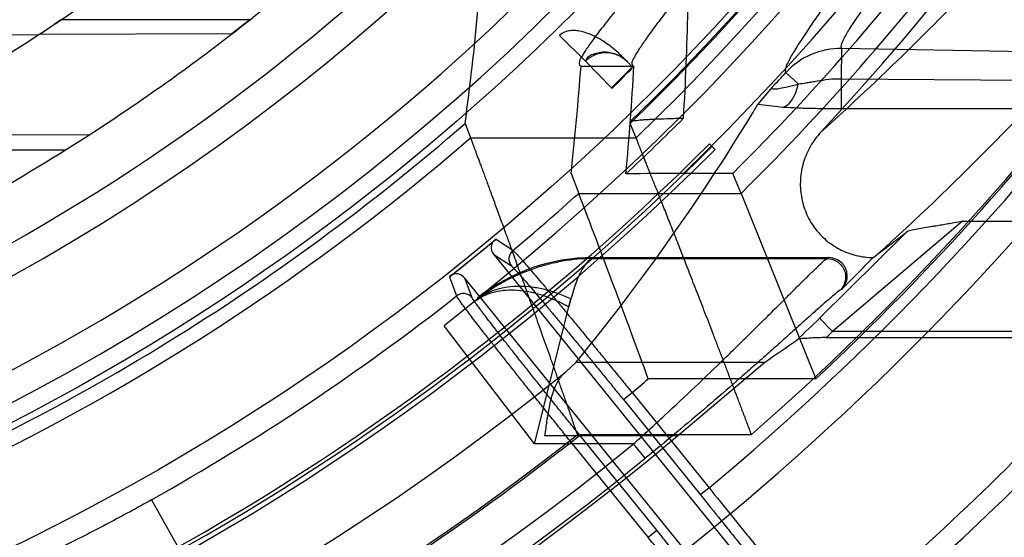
# Model space of a CAD drawing. Header units: millimetres. Extents: x 0 to 297, y 0 to 210.
# Tile 33 of 256: x 143.301 to 143.513, y 90.519 to 90.631. Entities that reach past the tile are written whole.
import ezdxf

# ---------------------------------------------------------------- set-up
doc = ezdxf.new("R2010")
doc.units = ezdxf.units.MM
doc.header["$LTSCALE"] = 16.335
doc.layers.get('0').update_dxf_attribs({"linetype": 'CONTINUOUS'})
for name, color, linetype in [('01_GLOBAL', 7, 'CONTINUOUS'), ('INTFCLR_1', 7, 'CONTINUOUS'), ('INTFCLR_144815', 7, 'CONTINUOUS')]:
    doc.layers.add(name, color=color, linetype=linetype)

msp = doc.modelspace()

# ---------------------------------------------------------------- linework, layer by layer
at = {"color": 7, "linetype": 'Continuous'}
msp.add_circle((144.2368034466, 92.193132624), 3.04, dxfattribs=at)
at = {"color": 9, "linetype": 'Continuous'}
msp.add_arc((144.2368034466, 92.193132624), 3.001038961, 182.9674534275, 267.0325465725, dxfattribs=at)
at = {"layer": '01_GLOBAL', "color": 7, "linetype": 'Continuous'}
msp.add_circle((144.2368034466, 92.193132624), 3.08, dxfattribs=at)
at = {"layer": 'INTFCLR_1', "color": 7, "linetype": 'Continuous'}
for p, q in [((143.3097633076, 90.6309089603), (143.3082850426, 90.62991727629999)), ((143.3491597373, 90.6299301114), (143.3464923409, 90.6278511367)), ((143.3504011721, 90.6309089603), (143.3491597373, 90.6299301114))]:
    msp.add_line(p, q, dxfattribs=at)
at = {"layer": 'INTFCLR_1', "color": 9, "linetype": 'Continuous'}
for p, q in [((143.3504011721, 90.6309089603), (143.3097633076, 90.6309089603)), ((143.3464923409, 90.6278511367), (143.3049389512, 90.6277060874)), ((143.3156943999, 90.60607428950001), (143.2207233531, 90.60640580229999)), ((143.2013173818, 90.60290896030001), (143.3107125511, 90.60290896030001))]:
    msp.add_line(p, q, dxfattribs=at)
at = {"layer": 'INTFCLR_1', "color": 6, "linetype": 'Continuous'}
msp.add_line((143.2879357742, 90.6276467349), (143.3049389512, 90.6277060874), dxfattribs=at)
for radius, start, end in [(0.4827613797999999, 270, 90.00000002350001), (0.4587930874, 270, 90.00000002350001), (0.417241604, 303.9776385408, 307.5299422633), (0.441241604, 308.3577852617, 311.3924968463), (0.441241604, 298.9781910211, 302.8139688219)]:
    msp.add_arc((143.076579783, 90.97690896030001), radius, start, end, dxfattribs=at)
at = {"layer": 'INTFCLR_1', "color": 7, "linetype": 'Continuous'}
for centre, radius, start, end in [((143.076579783, 90.97690896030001), 0.417241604, 303.1824438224, 303.9776385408), ((143.0769698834, 90.9763186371), 0.416534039, 303.181976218, 303.7336642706), ((143.076579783, 90.97690896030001), 0.441241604, 307.7133577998, 308.3577852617), ((143.0768262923, 90.97659268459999), 0.4408406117, 307.7131577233, 308.15357554)]:
    msp.add_arc(centre, radius, start, end, dxfattribs=at)
at = {"layer": 'INTFCLR_1', "color": 9, "linetype": 'Continuous'}
for centre, radius, start, end in [((143.076579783, 90.97690896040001), 0.4172416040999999, 269.9999999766, 303.1824438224), ((143.076579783, 90.97690896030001), 0.441241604, 302.8139688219, 307.7133577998)]:
    msp.add_arc(centre, radius, start, end, dxfattribs=at)
at = {"layer": 'INTFCLR_144815', "color": 6, "linetype": 'Continuous'}
for p, q in [((143.4175226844, 90.6279420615), (143.4170389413, 90.6275160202)), ((143.4216624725, 90.62090910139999), (143.433067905, 90.62090910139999)), ((143.428193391, 90.61624438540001), (143.4327135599, 90.62076455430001)), ((143.4628222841, 90.6163510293), (143.4597560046, 90.6127017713)), ((143.3967148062, 90.6085917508), (143.397875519, 90.6054813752)), ((143.4322501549, 90.6085917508), (143.4322798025, 90.60898174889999)), ((143.4335045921, 90.6054813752), (143.4322501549, 90.6085917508)), ((143.4505193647, 90.6029693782), (143.4493093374, 90.6041794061)), ((143.419512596, 90.59783306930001), (143.4211659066, 90.5935307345)), ((143.454356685, 90.59783306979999), (143.4437531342, 90.59783306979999)), ((143.4561302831, 90.5935307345), (143.454356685, 90.59783306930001)), ((143.4561302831, 90.5935307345), (143.472217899, 90.55358555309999)), ((143.4026960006, 90.5831141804), (143.4032333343, 90.5835991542)), ((143.402868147, 90.5803324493), (143.4721396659, 90.49478924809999)), ((143.4242789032, 90.5797060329), (143.474983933, 90.5797060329)), ((143.393965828, 90.576044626), (143.3933758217, 90.57561680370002)), ((143.4659224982, 90.4897546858), (143.3966509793, 90.5752978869)), ((143.3993540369, 90.5709951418), (143.3991713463, 90.57055939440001)), ((143.474465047, 90.56247344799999), (143.5921409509, 90.56247344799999)), ((143.4206212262, 90.55720375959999), (143.4183092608, 90.55504537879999)), ((143.4424603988, 90.54135396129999), (143.4612527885, 90.55720375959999))]:
    msp.add_line(p, q, dxfattribs=at)
at = {"layer": 'INTFCLR_144815', "color": 9, "linetype": 'Continuous'}
for p, q in [((143.4170389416, 90.6275160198), (143.4225953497, 90.6219577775)), ((143.4777181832, 90.6182155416), (143.4778316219, 90.6247128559)), ((143.6994044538, 90.6208443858), (143.4778316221, 90.6247128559)), ((143.4305032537, 90.6229854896), (143.4315875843, 90.62190115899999)), ((143.4657716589, 90.61953664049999), (143.4684456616, 90.617081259)), ((143.477744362, 90.6117901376), (143.4777181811, 90.6182155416)), ((143.477718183, 90.6182155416), (143.6885015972, 90.6164625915)), ((143.428193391, 90.61624438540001), (143.428315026, 90.6161227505)), ((143.4597560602, 90.612701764), (143.4652305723, 90.6121085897)), ((143.477744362, 90.6117901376), (143.6751842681, 90.6119478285)), ((143.397875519, 90.6054813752), (143.4335045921, 90.6054813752)), ((143.4211659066, 90.5935307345), (143.4561302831, 90.5935307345)), ((143.5037759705, 90.5875330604), (143.4757990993, 90.56375836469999)), ((143.5037759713, 90.5875330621), (143.6131434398, 90.5875330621)), ((143.4730212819, 90.5666331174), (143.491639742, 90.58511855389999)), ((143.4070017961, 90.5812579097), (143.4032785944, 90.5836370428)), ((143.4028681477, 90.5803324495), (143.4066732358, 90.5779082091)), ((143.4241900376, 90.57951091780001), (143.4242789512, 90.5797060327)), ((143.4241900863, 90.5795109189), (143.4746489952, 90.5795109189)), ((143.474983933, 90.5797060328), (143.4746489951, 90.5795109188)), ((143.3933332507, 90.57558346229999), (143.3948862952, 90.5714469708)), ((143.3982311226, 90.57107192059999), (143.3966509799, 90.5752978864)), ((143.4777839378, 90.57286938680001), (143.4774639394, 90.5726822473)), ((143.4730212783, 90.56663312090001), (143.4757990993, 90.5637583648)), ((143.4116331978, 90.5396092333), (143.3921836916, 90.5649940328)), ((143.5931712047, 90.56375836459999), (143.4757990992, 90.56375836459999)), ((143.4206212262, 90.55720375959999), (143.4612527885, 90.55720375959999)), ((143.472217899, 90.55358555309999), (143.4361533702, 90.55358555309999)), ((143.43078339, 90.5491229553), (143.4326482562, 90.5506330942)), ((143.43078339, 90.5491229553), (143.447382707, 90.5286245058)), ((143.4326482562, 90.5506330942), (143.4492475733, 90.5301346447)), ((143.4424603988, 90.54135396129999), (143.4138999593, 90.54135396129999)), ((143.4195097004, 90.5399937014), (143.4213745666, 90.54150384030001)), ((143.4583694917, 90.541569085), (143.4208607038, 90.541569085)), ((143.4379738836, 90.5210053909), (143.4213745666, 90.54150384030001)), ((143.4329770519, 90.5396083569), (143.4116338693, 90.5396083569)), ((143.4361090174, 90.51949525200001), (143.4195097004, 90.5399937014)), ((143.4355025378, 90.5365095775), (143.4329770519, 90.5396083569)), ((143.4492475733, 90.5301346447), (143.447382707, 90.5286245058)), ((143.3291708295, 90.5275580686), (143.3487444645, 90.4927372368)), ((143.4361090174, 90.51949525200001), (143.4379738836, 90.5210053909))]:
    msp.add_line(p, q, dxfattribs=at)
at = {"layer": 'INTFCLR_144815', "color": 7, "linetype": 'Continuous'}
for p, q in [((143.4225953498, 90.6219577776), (143.428193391, 90.6162443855)), ((143.4327112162, 90.62077752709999), (143.4315875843, 90.62190115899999)), ((143.3995485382, 90.57087386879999), (143.3921836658, 90.56499406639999)), ((143.411633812, 90.539608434), (143.4194570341, 90.5707942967)), ((143.474465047, 90.56247344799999), (143.4715349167, 90.5624015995))]:
    msp.add_line(p, q, dxfattribs=at)
at = {"layer": 'INTFCLR_144815', "color": 6, "linetype": 'Continuous'}
for radius in [0.5104906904, 0.4864760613]:
    msp.add_circle((143.076579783, 90.97690896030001), radius, dxfattribs=at)
for centre, radius, start, end in [((143.076579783, 90.97690896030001), 0.7037433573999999, 313.9937911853, 154.5150993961), ((143.076579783, 90.97690896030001), 0.6797433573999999, 312.9543589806, 154.5144414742), ((143.076579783, 90.97690896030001), 0.6572577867, 282.2440355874, 71.2863570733), ((143.076579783, 90.97690896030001), 0.5288304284, 45.0000000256, 314.9999999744), ((143.076579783, 90.97690896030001), 0.5278840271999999, 44.999999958, 315.000000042), ((143.076579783, 90.97690896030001), 0.5271191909, 44.99999997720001, 315.0000000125), ((143.076579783, 90.97690896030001), 0.5186031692, 308.490992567, 51.50900743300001), ((143.076579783, 90.97690896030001), 0.5426177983, 316.9838592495, 43.0161407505), ((143.076579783, 90.97690896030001), 0.5120146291, 313.9992414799, 46.00075850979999), ((143.076579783, 90.97690896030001), 0.4765351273, 295.6072723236, 334.3927276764), ((143.076579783, 90.97690896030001), 0.4525204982, 297.0737153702, 332.9262846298), ((143.076579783, 90.97690896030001), 0.6797433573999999, 205.4855585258, 293.0456409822), ((143.076579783, 90.97690896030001), 0.7037433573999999, 205.4849006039, 292.0062088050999), ((143.076579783, 90.97690896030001), 0.5351765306, 314.9016631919, 323.3180519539), ((143.076579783, 90.97690896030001), 0.488, 292.2602718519, 310.9966113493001), ((143.076579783, 90.97690896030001), 0.5192663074, 313.0911760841, 314.9984221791), ((143.076579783, 90.97690896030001), 0.6260452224, 309.5878226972, 323.4121773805), ((143.443490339, 90.01193423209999), 0.5858985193, 89.97430087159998, 91.1900020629), ((140.5867054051, 89.507333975), 3.0354557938, 20.1620707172, 20.9673875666), ((143.076579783, 90.97690896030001), 0.5112679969, 308.2829108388, 309.7170891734), ((143.076579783, 90.97690896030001), 0.5112984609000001, 308.3705704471, 309.6294295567), ((143.4047323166, 90.5818440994), 0.0024000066, 148.0475902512, 219.0385044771), ((143.4085414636, 90.5794157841), 0.0024007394, 129.8892241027, 218.9019537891), ((143.4242932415, 90.53965553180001), 0.0400511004, 90.0205121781, 128.5118148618), ((143.076579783, 90.97690896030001), 0.5693968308, 314.7982513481, 315.7665268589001), ((143.123506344, 91.05903214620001), 0.6000902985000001, 306.9886106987, 307.1136711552), ((143.3947847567, 90.57378875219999), 0.0024000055, 38.9609896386, 109.9519419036), ((143.3963680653, 90.56955796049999), 0.0024007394, 39.0980469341, 128.1112074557), ((143.076579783, 90.97690896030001), 0.5688380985, 259.4836750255, 310.0313711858)]:
    msp.add_arc(centre, radius, start, end, dxfattribs=at)
at = {"layer": 'INTFCLR_144815', "color": 9, "linetype": 'Continuous'}
for centre, radius, start, end in [((143.076579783, 90.97690896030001), 0.6528896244, 292.4997540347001, 54.0964566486), ((143.0765826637, 90.97691030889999), 0.5889741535, 292.4997540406, 54.09645665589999), ((143.0766003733, 90.97691387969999), 0.5790161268, 311.2505121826, 48.7494878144), ((143.076579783, 90.97690896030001), 0.5277450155, 314.0862202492, 45.9137797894), ((143.076579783, 90.97690896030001), 0.5151250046, 313.8592910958, 46.1407088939), ((143.076579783, 90.97690896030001), 0.5117547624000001, 314.0319604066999, 45.9680396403), ((143.076579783, 90.97690896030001), 0.6663072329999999, 203.8266800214, 313.0809380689), ((143.076579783, 90.97690896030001), 0.6743078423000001, 203.8278898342, 312.5732768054), ((143.076579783, 90.97690896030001), 0.6983060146, 203.8266800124, 319.1799903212), ((143.0765797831, 90.9769089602), 0.5394788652, 314.7125410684, 323.1719395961), ((143.0730518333, 91.05163172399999), 0.5984568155, 311.9772585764, 316.8660505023), ((143.076579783, 90.97690896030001), 0.5817977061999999, 309.832493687, 323.1675063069), ((143.0765797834, 90.97690896), 0.5794240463, 313.0638327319, 323.1640956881), ((143.0727253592, 91.03591964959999), 0.6147160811, 312.1945882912, 318.3797053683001), ((143.4775573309, 90.60871462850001), 0.0160005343, 89.01775295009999, 137.4407735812), ((143.0765797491, 90.9769089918), 0.5283799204, 316.9697868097, 317.4405449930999), ((143.0765797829, 90.97690896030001), 0.4911103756, 293.9594928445, 310.8607650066), ((143.076579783, 90.97690896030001), 0.6217428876, 309.724476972, 323.2755230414), ((143.076579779, 90.97690896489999), 0.5154788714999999, 309.8664382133, 311.9496809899), ((143.076579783, 90.97690896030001), 0.5154788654, 299.3413979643, 308.1335617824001), ((143.0765798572, 90.9769088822), 0.5705190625, 313.3351440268, 314.0175347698), ((143.0765798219, 90.9769089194), 0.5745166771, 313.8328155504, 314.0175347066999), ((143.076579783, 90.97690896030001), 0.5429069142, 258.4596803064, 309.0091107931), ((143.0765797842, 90.9769089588), 0.5554240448, 309.8720266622, 310.3447838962), ((143.076579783, 90.97690896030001), 0.5550226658, 293.9594928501, 308.3380929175), ((143.076579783, 90.97690896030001), 0.5641372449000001, 259.4138369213, 309.1798196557), ((143.0765797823, 90.9769089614), 0.5554240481, 299.3413979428, 308.1279733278), ((143.076579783, 90.97690896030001), 0.5681348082, 259.4138369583, 309.1798197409)]:
    msp.add_arc(centre, radius, start, end, dxfattribs=at)
at = {"layer": 'INTFCLR_144815', "color": 7, "linetype": 'Continuous'}
msp.add_arc((143.4270628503, 90.617375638), 0.006399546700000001, 45.0049825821, 134.2742273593, dxfattribs=at)
at = {"layer": 'INTFCLR_144815', "color": 6, "linetype": 'Continuous'}
for centre, major_axis, ratio, start_param, end_param in [((143.076579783, 90.6861971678), (0, 0.4362893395), 0.7456587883, -1.7496239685, -1.69324167), ((143.076579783, 90.6478244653), (0, 0.4938776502), 0.7456587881, -1.6480224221, -1.6010017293), ((143.076579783, 90.6670132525), (0, 0.4650798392), 0.7456587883, -1.7200994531, -1.6700911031), ((143.076579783, 90.65742007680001), (0, 0.4794769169), 0.7456587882, -1.6956613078, -1.6470176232), ((143.076579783, 90.858896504), (0, 0.466348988), 0.9674516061, -2.2743411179, -2.1269453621), ((143.076579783, 91.15803284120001), (0, 0.7157459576), 0.9674516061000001, -2.5096843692, -2.4988304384), ((143.076579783, 91.15955176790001), (0, 0.7217482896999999), 0.9674516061, -2.5581444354, -2.546336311)]:
    msp.add_ellipse(centre, major_axis=major_axis, ratio=ratio, start_param=start_param, end_param=end_param, dxfattribs=at)
for points, knots in [([(143.433067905, 90.62090910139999), (143.4328265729, 90.6209135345), (143.4324756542, 90.62173267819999), (143.4330197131, 90.6224610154), (143.4334366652, 90.6233453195), (143.4339703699, 90.62419814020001), (143.4346161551, 90.625198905), (143.4354019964, 90.62633936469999), (143.4363208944, 90.62762784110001), (143.4373778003, 90.629067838), (143.4385738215, 90.6306651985), (143.4399109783, 90.6324252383), (143.441391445, 90.63435475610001), (143.4430186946, 90.6364625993), (143.4447956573, 90.638757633), (143.4467226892, 90.6412461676), (143.4487964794, 90.6439306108), (143.4510117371, 90.6468115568), (143.4533657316, 90.6498936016), (143.4558612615, 90.6531893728), (143.4585019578, 90.6567137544), (143.461284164, 90.6604731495), (143.4641988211, 90.6644674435), (143.4672349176, 90.66869431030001), (143.4703835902, 90.673154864), (143.473633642, 90.6778472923), (143.4769725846, 90.6827680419), (143.4803867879, 90.68791175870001), (143.4838617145, 90.69327133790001), (143.4873822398, 90.69883811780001), (143.4909329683, 90.704602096), (143.4944985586, 90.7105522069), (143.4980640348, 90.7166766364), (143.5016150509, 90.7229631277), (143.5051380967, 90.72939925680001), (143.508620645, 90.7359726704), (143.5120512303, 90.7426712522), (143.5154195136, 90.7494833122), (143.5187162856, 90.75639770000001), (143.5219334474, 90.7634039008), (143.5250639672, 90.77049210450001), (143.5281017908, 90.777653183), (143.5310417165, 90.78487857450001), (143.5338798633, 90.7921616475), (143.5366072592, 90.7994810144), (143.5392210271, 90.8068281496), (143.5417223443, 90.8142048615), (143.5441140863, 90.8216202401), (143.5463966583, 90.8290768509), (143.5485670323, 90.8365654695), (143.5506238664, 90.84408177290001), (143.5525648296, 90.8516162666), (143.5543887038, 90.8591617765), (143.5560958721, 90.86671694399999), (143.5576869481, 90.8742815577), (143.5591625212, 90.881855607), (143.5605229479, 90.88943824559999), (143.5617683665, 90.89702739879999), (143.5628989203, 90.9046205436), (143.5639149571, 90.91221615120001), (143.5648169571, 90.91981379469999), (143.5656053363, 90.9274129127), (143.5662804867, 90.9350130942), (143.5668427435, 90.942613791), (143.5672924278, 90.9502149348), (143.5676297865, 90.9578162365), (143.5678550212, 90.9654177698), (143.5679682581, 90.97301929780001), (143.5679695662, 90.9806209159), (143.567858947, 90.9882224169), (143.5676363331, 90.99582392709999), (143.5673015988, 91.00342523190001), (143.5668545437, 91.01102638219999), (143.5662949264, 91.0186270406), (143.5656224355, 91.0262270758), (143.5648367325, 91.0338260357), (143.5639374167, 91.0414235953), (143.5629240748, 91.0490191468), (143.5617962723, 91.05661196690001), (143.5605535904, 91.0642010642), (143.5591956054, 91.07178539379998), (143.5577218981, 91.0793638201), (143.5561322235, 91.0869343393), (143.5544265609, 91.09449419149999), (143.5526049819, 91.10204067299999), (143.5506674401, 91.10957186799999), (143.5486137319, 91.117086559), (143.5464439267, 91.1245825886), (143.5441586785, 91.13205611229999), (143.5417591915, 91.139502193), (143.5392470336, 91.1469155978), (143.5366239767, 91.1542912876), (143.5338923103, 91.16162359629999), (143.5310549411, 91.16890614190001), (143.5281154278, 91.1761319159), (143.525078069, 91.1832932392), (143.5219479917, 91.1903817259), (143.5187312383, 91.19738826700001), (143.5154348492, 91.20430302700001), (143.512066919, 91.2111154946), (143.5086366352, 91.2178145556), (143.5051543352, 91.2243885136), (143.5016314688, 91.2308252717), (143.4980805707, 91.2371124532), (143.4945151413, 91.2432376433), (143.4909495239, 91.24918858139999), (143.4873986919, 91.2549534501), (143.4838779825, 91.2605211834), (143.480402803, 91.2658817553), (143.4769882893, 91.27102648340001), (143.4736489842, 91.2759482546), (143.4703985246, 91.28064170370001), (143.4672493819, 91.28510330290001), (143.464212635, 91.2893314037), (143.4612978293, 91.29332617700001), (143.4585129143, 91.29708947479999), (143.4558642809, 91.3006245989), (143.4533568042, 91.30393610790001), (143.450993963, 91.30702956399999), (143.4487779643, 91.3099113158), (143.4467099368, 91.3125882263), (143.444790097, 91.3150674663), (143.4430178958, 91.31735635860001), (143.4413922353, 91.31946213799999), (143.4399116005, 91.32139186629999), (143.4385741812, 91.323152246), (143.4373781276, 91.32474964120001), (143.4363211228, 91.32618976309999), (143.4354021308, 91.3274783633), (143.4346162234, 91.32861891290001), (143.4339704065, 91.32961972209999), (143.4334366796, 91.3304725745), (143.4330197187, 91.3313568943), (143.4324756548, 91.33208523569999), (143.4328265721, 91.33290438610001), (143.433067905, 91.3329088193)], [0, 0, 0, 0, 0.0009310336, 0.002365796, 0.0034193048, 0.0047077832, 0.006237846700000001, 0.0080159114, 0.0100484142, 0.0123424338, 0.0149055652, 0.0177455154, 0.0208683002, 0.0242865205, 0.0280168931, 0.0320641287, 0.03642688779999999, 0.0411013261, 0.0460820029, 0.0513859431, 0.0570470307, 0.0630689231, 0.0694259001, 0.0761196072, 0.0831428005, 0.0904858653, 0.0981365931, 0.1060799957, 0.1142989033, 0.1227742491, 0.1314855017, 0.1404113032, 0.1495299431, 0.1588198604, 0.1682601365, 0.1778307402, 0.1875127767, 0.1972886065, 0.2071421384, 0.2170587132, 0.2270251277, 0.2370298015, 0.2470622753, 0.2571128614, 0.2671789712, 0.2771901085, 0.2871913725, 0.2972229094, 0.3072428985, 0.3172696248, 0.3272959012, 0.3372999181, 0.3472797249, 0.3572378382, 0.3671756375, 0.3770956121, 0.3870009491, 0.3968896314, 0.4067592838, 0.416611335, 0.4264476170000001, 0.4362699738, 0.4460792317, 0.4558777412, 0.465666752, 0.475448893, 0.4852256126, 0.4949995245, 0.5047720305, 0.5145458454, 0.5243224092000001, 0.5341044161, 0.5438932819, 0.5536914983, 0.5635002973, 0.5733219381, 0.5831577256, 0.5930094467, 0.6028783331, 0.6127653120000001, 0.6226711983, 0.6325970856, 0.6425436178, 0.6525082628, 0.6624891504, 0.6724871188, 0.6825027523, 0.6925369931, 0.7025869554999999, 0.7126463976, 0.7227116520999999, 0.7327783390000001, 0.742840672, 0.7528920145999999, 0.7629245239, 0.772929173, 0.7828957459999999, 0.7928124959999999, 0.8026662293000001, 0.8124423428, 0.8221246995, 0.8316958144, 0.8411366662, 0.8504272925, 0.8595467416, 0.8684734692, 0.8771857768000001, 0.8856622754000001, 0.8938824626, 0.9018271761, 0.9094792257, 0.9168237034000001, 0.923848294, 0.9305435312, 0.93690291, 0.9429227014, 0.9486018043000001, 0.9539413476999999, 0.9589446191, 0.9636165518, 0.9679634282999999, 0.9719924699, 0.9757115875, 0.9791292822, 0.9822538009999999, 0.9850935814, 0.9876568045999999, 0.9899510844, 0.9919838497, 0.9937619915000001, 0.9952921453, 0.9965806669, 0.997634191, 0.9990689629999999, 1, 1, 1, 1]), ([(143.4216624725, 90.62090910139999), (143.4213076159, 90.62091551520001), (143.4212879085, 90.6222846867), (143.4219530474, 90.62304625), (143.4225585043, 90.6241104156), (143.4232177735, 90.6250628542), (143.4240014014, 90.6261749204), (143.4249242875, 90.6274231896), (143.4259842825, 90.62882165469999), (143.4271848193, 90.63037251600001), (143.4285272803, 90.6320821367), (143.430013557, 90.6339560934), (143.4316452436, 90.6360008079), (143.4334240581, 90.6382233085), (143.4353514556, 90.6406310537), (143.4374286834, 90.6432319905), (143.4396564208, 90.6460341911), (143.4420348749, 90.6490460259), (143.4445631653, 90.65227543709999), (143.4472388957, 90.6557294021), (143.4500574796, 90.65941300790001), (143.4530121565, 90.6633293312), (143.4560944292, 90.66747983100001), (143.459294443, 90.67186467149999), (143.4626010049, 90.6764825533), (143.466001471, 90.68133031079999), (143.4694818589, 90.6864027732), (143.4730272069, 90.6916929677), (143.4766218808, 90.6971922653), (143.480249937, 90.70289064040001), (143.4838954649, 90.7087769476), (143.4875429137, 90.7148392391), (143.4911773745, 90.7210650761), (143.4947848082, 90.7274418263), (143.4983522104, 90.7339569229), (143.5018677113, 90.7405980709), (143.5053206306, 90.747353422), (143.5087014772, 90.7542116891), (143.5120019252, 90.7611622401), (143.5152147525, 90.7681951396), (143.5183337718, 90.7753011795), (143.5213537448, 90.782471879), (143.5242703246, 90.78969954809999), (143.5270798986, 90.79697710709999), (143.5297795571, 90.80429818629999), (143.5323669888, 90.8116570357), (143.5348403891, 90.8190484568), (143.5371984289, 90.8264678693), (143.5394400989, 90.8339109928), (143.5415647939, 90.8413742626), (143.5435721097, 90.8488542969), (143.5454619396, 90.8563483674), (143.5472342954, 90.8638538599), (143.5488893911, 90.87136872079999), (143.5504275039, 90.87889097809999), (143.5518490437, 90.88641916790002), (143.5531544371, 90.8939518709), (143.5543441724, 90.9014880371), (143.5554187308, 90.9090266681), (143.5563786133, 90.9165670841), (143.5572242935, 90.92410868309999), (143.5579562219, 90.9316510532), (143.5585748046, 90.9391938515), (143.5590804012, 90.9467368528), (143.5594733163, 90.9542799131), (143.5597537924, 90.96182296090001), (143.5599220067, 90.96936596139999), (143.559959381, 90.97439484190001), (143.559959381, 90.9769089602)], [0, 0, 0, 0, 0.0027272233, 0.00637693, 0.0088871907, 0.0118720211, 0.0153444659, 0.0193180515, 0.02380733, 0.0288260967, 0.0343890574, 0.0405101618, 0.0472051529, 0.05449051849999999, 0.0623846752, 0.0709044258, 0.0800682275, 0.08989261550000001, 0.1003941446, 0.1115838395, 0.1234656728, 0.1360350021, 0.1492811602, 0.1631910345, 0.1777467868, 0.1929237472, 0.2086919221, 0.2250163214, 0.241858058, 0.2591751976, 0.2769240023, 0.2950599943, 0.3135389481, 0.3323178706, 0.3513557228, 0.3706138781, 0.3900565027, 0.40965088, 0.4293672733, 0.4491790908, 0.4690627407, 0.4889974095, 0.5089649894, 0.5289504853, 0.5489397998, 0.5689220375, 0.5888883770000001, 0.6088300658, 0.6287418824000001, 0.6486179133, 0.6684555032, 0.6882511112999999, 0.7080041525, 0.7277129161, 0.7473782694, 0.7670001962, 0.7865808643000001, 0.8061213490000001, 0.8256243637, 0.8450923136, 0.8645285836, 0.8839363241, 0.9033192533, 0.9226811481, 0.9420259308, 0.9613578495, 0.9806810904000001, 1, 1, 1, 1]), ([(143.5403252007, 90.6295296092), (143.5394092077, 90.6301963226), (143.537577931, 90.63153142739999), (143.5348432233, 90.6335310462), (143.5321390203, 90.6355141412), (143.5295035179, 90.6374526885), (143.5269650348, 90.6393264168), (143.524540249, 90.6411226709), (143.5222344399, 90.64283716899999), (143.5200596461, 90.644460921), (143.5180387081, 90.6459769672), (143.5161863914, 90.64737451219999), (143.5145126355, 90.6486453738), (143.5130232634, 90.64978553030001), (143.5117298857, 90.65078418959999), (143.5106472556, 90.6516355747), (143.5097733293, 90.6523254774), (143.5090525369, 90.65294157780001), (143.5085778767, 90.65329602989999), (143.5083991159, 90.65353686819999)], [0, 0, 0, 0, 0.0850694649, 0.1701700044, 0.2543802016, 0.3368686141, 0.4158314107, 0.4912896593, 0.5634549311, 0.6315853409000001, 0.6950838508, 0.7531538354, 0.8058178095, 0.8528824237, 0.8939992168, 0.9284978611, 0.9563453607, 0.9774789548, 1, 1, 1, 1]), ([(143.4305032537, 90.6229854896), (143.4302423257, 90.6232464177), (143.4295106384, 90.6239471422), (143.4283250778, 90.6249541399), (143.4269967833, 90.625923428), (143.4258197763, 90.6266650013), (143.4246460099, 90.6273020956), (143.4234865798, 90.6278218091), (143.4222605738, 90.6282392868), (143.4210800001, 90.62850665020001), (143.4198914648, 90.6286045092), (143.4186756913, 90.62848443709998), (143.4178959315, 90.6281823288), (143.4175226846, 90.62794206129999)], [0, 0, 0, 0, 0.0751301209, 0.2062073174, 0.316355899, 0.4096547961, 0.4892285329, 0.5881107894, 0.6679467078, 0.7525668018, 0.833965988, 0.9096231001, 1, 1, 1, 1]), ([(143.428315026, 90.6161227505), (143.4287317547, 90.6165290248), (143.4295213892, 90.61732086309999), (143.4306634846, 90.618429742), (143.4316202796, 90.6195971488), (143.4326241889, 90.6202157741), (143.4327135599, 90.62076455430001)], [0, 0, 0, 0, 0.2728712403, 0.5260267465, 0.7393133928, 1, 1, 1, 1]), ([(143.4322798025, 90.60898174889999), (143.4322983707, 90.6092269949), (143.4333609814, 90.60912605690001), (143.4341537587, 90.60934426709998), (143.4353694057, 90.60939854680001), (143.4365515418, 90.6094771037), (143.4379967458, 90.6095423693), (143.4396864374, 90.6096092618), (143.4416324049, 90.6096704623), (143.4430141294, 90.6097055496), (143.4437463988, 90.6097221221)], [0, 0, 0, 0, 0.0640913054, 0.1800789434, 0.2642295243, 0.3679833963, 0.4928216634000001, 0.6397815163, 0.809129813, 1, 1, 1, 1]), ([(143.4733210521, 90.60673273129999), (143.4728878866, 90.60626848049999), (143.4720746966, 90.6052904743), (143.4710324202, 90.6036967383), (143.4701815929, 90.60199935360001), (143.4695331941, 90.600222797), (143.4690947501, 90.59839216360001), (143.4688705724, 90.59653276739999), (143.4688618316, 90.59466982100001), (143.4690668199, 90.59282768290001), (143.4694812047, 90.59102996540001), (143.4700982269, 90.58929926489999), (143.4709089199, 90.58765696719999), (143.4719023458, 90.586123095), (143.4730657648, 90.5847162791), (143.4743847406, 90.5834537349), (143.4758432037, 90.5823512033), (143.4774235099, 90.5814228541), (143.4791064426, 90.58068115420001), (143.4808714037, 90.5801366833), (143.4826959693, 90.57979792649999), (143.4839340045, 90.57971353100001), (143.4845544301, 90.57970694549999)], [0, 0, 0, 0, 0.0514138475, 0.102725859, 0.1538761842, 0.204816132, 0.2555260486, 0.3059645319, 0.3561326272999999, 0.4060417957, 0.4557148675, 0.5051829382, 0.5544885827, 0.6036835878, 0.6528264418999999, 0.7019773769, 0.7511954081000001, 0.8005371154, 0.8500526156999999, 0.8997828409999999, 0.9497593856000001, 1, 1, 1, 1]), ([(143.397875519, 90.6054813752), (143.397964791, 90.60524171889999), (143.3981634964, 90.60470836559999), (143.3985107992, 90.6037745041), (143.3988578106, 90.6028402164), (143.3991943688, 90.6019332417), (143.3994907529, 90.60113403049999), (143.3998160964, 90.6002559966), (143.4001701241, 90.5992995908), (143.400552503, 90.5982653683), (143.4009628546, 90.597153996), (143.4014007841, 90.59596623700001), (143.4018658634, 90.59470294), (143.4023576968, 90.5933650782), (143.4028758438, 90.59195373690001), (143.403419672, 90.5904700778), (143.4039884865, 90.5889154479), (143.4045815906, 90.5872914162), (143.4051982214, 90.5855997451), (143.4058376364, 90.5838423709), (143.4064990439, 90.5820213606), (143.4071813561, 90.58013881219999), (143.4078834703, 90.57819694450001), (143.4086046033, 90.5761982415), (143.4093438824, 90.5741453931), (143.4100999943, 90.57204120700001), (143.4108715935, 90.5698887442), (143.4116573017, 90.5676911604), (143.4124560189, 90.5654518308), (143.4132666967, 90.5631743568), (143.4140880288, 90.5608623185), (143.4149179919, 90.55851898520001), (143.4157553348, 90.5561480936), (143.4165988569, 90.55375363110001), (143.4174476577, 90.5513398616), (143.4182994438, 90.54891048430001), (143.4191532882, 90.54646965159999), (143.4200069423, 90.5440211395), (143.420576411, 90.5423868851), (143.4208607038, 90.541569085)], [0, 0, 0, 0, 0.0112958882, 0.0251393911, 0.04400770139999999, 0.0553167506, 0.0678686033, 0.0816571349, 0.0966752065, 0.1129131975, 0.1303597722, 0.1490024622, 0.1688274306, 0.1898192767, 0.2119608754, 0.2352330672, 0.2596143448, 0.2850789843, 0.3115985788, 0.3391426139, 0.3676784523, 0.3971715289, 0.4275855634, 0.4588827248, 0.4910222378, 0.5239578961, 0.5576403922, 0.5920179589, 0.6270399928, 0.6626521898, 0.698794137, 0.7354122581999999, 0.7724546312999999, 0.809852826, 0.8475435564, 0.8854677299, 0.9235600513, 0.9617583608, 1, 1, 1, 1]), ([(143.4583694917, 90.541569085), (143.4580599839, 90.54239141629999), (143.457440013, 90.544034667), (143.4565107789, 90.5464966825), (143.4555813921, 90.5489507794), (143.4546543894, 90.55139311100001), (143.4537308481, 90.5538193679), (143.452813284, 90.55622573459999), (143.4519026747, 90.55860782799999), (143.4510003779, 90.5609615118), (143.4501079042, 90.5632829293), (143.4492273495, 90.5655687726), (143.4483602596, 90.567815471), (143.4475075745, 90.5700192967), (143.4466706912, 90.5721767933), (143.4458511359, 90.5742847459), (143.4450503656, 90.57634007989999), (143.4442697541, 90.57833993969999), (143.4435102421, 90.58028164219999), (143.4427726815, 90.58216278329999), (143.4420582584, 90.58398123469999), (143.4413680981, 90.5857349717), (143.4407029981, 90.58742200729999), (143.4400637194, 90.5890405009), (143.4394510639, 90.5905887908), (143.4388657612, 90.592065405), (143.4383085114, 90.59346910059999), (143.4377799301, 90.59479883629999), (143.4372804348, 90.5960536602), (143.4368103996, 90.59723273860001), (143.4363702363, 90.5983353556), (143.4359603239, 90.5993608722), (143.4355810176, 90.6003087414), (143.4352326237, 90.6011785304), (143.4349153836, 90.60196990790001), (143.434555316, 90.602867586), (143.4341841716, 90.603792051), (143.4338126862, 90.604716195), (143.4336001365, 90.6052440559), (143.4335045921, 90.6054813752)], [0, 0, 0, 0, 0.0384359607, 0.07682884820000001, 0.1151150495, 0.1532293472, 0.1911040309, 0.2286791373, 0.2658872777, 0.3026614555, 0.3389459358, 0.3746823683, 0.4098169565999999, 0.4442918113, 0.4780517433, 0.5110468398, 0.5432270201, 0.5745438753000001, 0.6049577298, 0.6344324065, 0.6629322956, 0.6904236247, 0.7168753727, 0.7422586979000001, 0.7665463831, 0.789714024, 0.8117416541, 0.8326118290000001, 0.8523097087, 0.8708221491, 0.8881372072, 0.9042442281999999, 0.9191337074, 0.9327978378, 0.9452313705, 0.9564299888, 0.975107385, 0.9888088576, 1, 1, 1, 1]), ([(143.5037759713, 90.5875330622), (143.5031584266, 90.58739592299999), (143.5021328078, 90.58719270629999), (143.5006495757, 90.586929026), (143.4993693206, 90.5867135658), (143.4981273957, 90.5865112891), (143.4967339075, 90.58628045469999), (143.4952971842, 90.58605425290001), (143.4935378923, 90.5856692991), (143.492233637, 90.58557813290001), (143.4916400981, 90.5851189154)], [0, 0, 0, 0, 0.1532228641, 0.2531862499, 0.3648909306, 0.4676998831, 0.557882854, 0.707331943, 0.8182302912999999, 1, 1, 1, 1]), ([(143.40700181, 90.5812579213), (143.4072639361, 90.5810840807), (143.4076644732, 90.58059855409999), (143.4083600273, 90.57986497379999), (143.4091402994, 90.5789733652), (143.410088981, 90.5778864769), (143.4111897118, 90.5766032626), (143.4124416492, 90.5751320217), (143.4138349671, 90.57348187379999), (143.4153546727, 90.5716710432), (143.4169863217, 90.5697162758), (143.4187207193, 90.5676291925), (143.4205518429, 90.5654171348), (143.4224626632, 90.5631005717), (143.4244341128, 90.5607021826), (143.4264438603, 90.5582492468), (143.4284845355, 90.55575159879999), (143.430555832, 90.5532095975), (143.4319464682, 90.5514980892), (143.4326482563, 90.5506330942)], [0, 0, 0, 0, 0.0236174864, 0.0463598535, 0.076241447, 0.1124449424, 0.1547360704, 0.2031692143, 0.2575054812, 0.3169009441, 0.3806785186, 0.4486970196, 0.5206645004, 0.596301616, 0.6741811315, 0.7537855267, 0.8344130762, 0.9163616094, 1, 1, 1, 1]), ([(143.477783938, 90.57286938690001), (143.4781039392, 90.5731871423), (143.4786136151, 90.57389765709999), (143.4789989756, 90.575130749), (143.4789915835, 90.5763915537), (143.4785889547, 90.5775968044), (143.4778323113, 90.57861438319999), (143.4766412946, 90.5794626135), (143.4755957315, 90.5797060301), (143.474983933, 90.5797060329)], [0, 0, 0, 0, 0.1439731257, 0.2729679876, 0.406673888, 0.5397137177, 0.6719784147, 0.8046798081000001, 1, 1, 1, 1]), ([(143.4195097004, 90.5399937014), (143.4187976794, 90.5408745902), (143.4173744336, 90.5426382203), (143.4152501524, 90.5452780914), (143.4131503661, 90.54789496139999), (143.4111056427, 90.55045071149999), (143.409138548, 90.5529179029), (143.4072618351, 90.5552800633), (143.4054789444, 90.55753236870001), (143.4037990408, 90.55966318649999), (143.402239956, 90.56165002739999), (143.400813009, 90.5634788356), (143.3995256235, 90.5651392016), (143.3983824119, 90.5666256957), (143.3973917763, 90.56792491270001), (143.3965664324, 90.5690275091), (143.3959006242, 90.56992042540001), (143.3953636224, 90.57070247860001), (143.3949966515, 90.5711679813), (143.3948862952, 90.5714469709)], [0, 0, 0, 0, 0.0850493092, 0.1701691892, 0.2544290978, 0.3369800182, 0.415933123, 0.4913595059, 0.5635135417, 0.6316261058, 0.6951008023, 0.7531486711, 0.805802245, 0.8528571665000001, 0.8939623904, 0.9284635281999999, 0.9563193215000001, 0.9774720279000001, 1, 1, 1, 1]), ([(143.4138999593, 90.54135396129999), (143.4139748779, 90.541903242), (143.4141152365, 90.54293329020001), (143.4143288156, 90.5444642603), (143.4145640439, 90.54596134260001), (143.4148440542, 90.54751596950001), (143.4151882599, 90.54907969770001), (143.4156164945, 90.5505895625), (143.4161342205, 90.55197122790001), (143.4167507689, 90.5531892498), (143.4174677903, 90.5542190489), (143.4180230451, 90.5547949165), (143.4183092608, 90.55504537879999)], [0, 0, 0, 0, 0.1134101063, 0.2126717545, 0.3162269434, 0.4234153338, 0.5357880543, 0.6436566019, 0.74421783, 0.8371919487, 0.9221935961, 1, 1, 1, 1])]:
    msp.add_open_spline(points, degree=3, knots=knots, dxfattribs=at)
at = {"layer": 'INTFCLR_144815', "color": 9, "linetype": 'Continuous'}
for points, knots in [([(143.591951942, 90.95721426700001), (143.5915728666, 90.946745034), (143.5901500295, 90.9249117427), (143.5867103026, 90.897605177), (143.5835531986, 90.8794432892), (143.5819466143, 90.87115366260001), (143.5808408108, 90.8656741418), (143.5776999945, 90.8509821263), (143.5717988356, 90.827669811), (143.5638726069, 90.80257059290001), (143.5577507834, 90.78568277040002), (143.5541489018, 90.77634401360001), (143.5487813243, 90.7629601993), (143.5421693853, 90.7478871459), (143.5351169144, 90.73329907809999), (143.5310995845, 90.7253487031), (143.525277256, 90.71414425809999), (143.5165922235, 90.6984737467), (143.5049528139, 90.6792764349), (143.4955343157, 90.6648315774), (143.4896474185, 90.6561704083), (143.4871124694, 90.6524898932), (143.4855245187, 90.650195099), (143.4816453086, 90.644624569), (143.4761162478, 90.63680003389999), (143.4710044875, 90.62953102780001), (143.4684108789, 90.62554367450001), (143.4672780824, 90.6237328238), (143.4663087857, 90.6219682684), (143.4656551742, 90.62058039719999), (143.4655913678, 90.61969392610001), (143.4657716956, 90.6195366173)], [0, 0, 0, 0, 0.0858001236, 0.1790833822, 0.2252548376, 0.2367557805, 0.2482389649, 0.2710367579, 0.3598009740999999, 0.445061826, 0.4864888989, 0.5069045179, 0.5270361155, 0.6045890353, 0.6416374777, 0.6597341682, 0.6775421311, 0.7450519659, 0.8064210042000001, 0.8613741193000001, 0.8862623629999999, 0.8921897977, 0.8979757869, 0.909117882, 0.9477859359, 0.9764348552, 0.98192108, 0.9867019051, 0.9940016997, 0.9980401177, 1, 1, 1, 1]), ([(143.4778316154, 90.62471282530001), (143.4776521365, 90.6248593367), (143.4777245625, 90.6257432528), (143.4784159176, 90.6270854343), (143.4794203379, 90.62881971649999), (143.4805956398, 90.63059324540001), (143.4832863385, 90.63451148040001), (143.4885743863, 90.64165221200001), (143.4942875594, 90.64934489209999), (143.4982965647, 90.6548254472), (143.4999374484, 90.65708334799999), (143.5025563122, 90.660704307), (143.5086354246, 90.6692240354), (143.5183600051, 90.6834383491), (143.5303792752, 90.70234101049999), (143.5393530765, 90.71778600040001), (143.5453689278, 90.72883197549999), (143.5495166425, 90.7366645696), (143.5567950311, 90.7510319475), (143.5636248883, 90.7658919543), (143.5691709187, 90.7790933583), (143.572889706, 90.78829826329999), (143.5792081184, 90.8049392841), (143.5873918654, 90.8296812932), (143.5934899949, 90.8526846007), (143.5967351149, 90.86718252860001), (143.5978771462, 90.8725874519), (143.5995359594, 90.8807623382), (143.6027953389, 90.89867042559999), (143.6060267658, 90.92317079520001), (143.607466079, 90.9422478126), (143.6078776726, 90.95011775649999)], [0, 0, 0, 0, 0.0019511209, 0.0060578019, 0.0135221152, 0.0184240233, 0.0240553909, 0.0535050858, 0.0932797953, 0.1047395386, 0.110689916, 0.1167852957, 0.1423727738, 0.1988288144, 0.2618001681, 0.3309746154, 0.3492045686, 0.3677228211, 0.4056116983, 0.4848284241, 0.5053718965, 0.5261970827, 0.5684309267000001, 0.6552565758, 0.7455309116, 0.7687000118, 0.7803679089, 0.7920523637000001, 0.8389465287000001, 0.9336333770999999, 1, 1, 1, 1]), ([(143.4628222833, 90.61635102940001), (143.4627858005, 90.6163020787), (143.4627122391, 90.61619399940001), (143.462845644, 90.6160238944), (143.4631017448, 90.6159984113), (143.4636681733, 90.6159916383), (143.464671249, 90.61615698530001), (143.4659202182, 90.6164220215), (143.4672243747, 90.61674748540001), (143.468027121, 90.6169646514), (143.4684456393, 90.61708128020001)], [0, 0, 0, 0, 0.0301782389, 0.0531574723, 0.0914509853, 0.1522313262, 0.3361212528, 0.5888388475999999, 0.7852369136, 1, 1, 1, 1]), ([(143.4652305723, 90.6121085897), (143.466555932, 90.6124601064), (143.4677335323, 90.6146090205), (143.4682986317, 90.6164615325), (143.4684456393, 90.61708128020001)], [0, 0, 0, 0, 0.6828166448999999, 1, 1, 1, 1]), ([(143.4684456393, 90.61708128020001), (143.4690730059, 90.617153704), (143.4700495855, 90.6173132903), (143.4714015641, 90.61754576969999), (143.4729568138, 90.6178161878), (143.4750631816, 90.61812825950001), (143.4768109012, 90.6182273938), (143.4777181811, 90.6182155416)], [0, 0, 0, 0, 0.2025797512, 0.31720544, 0.4400931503, 0.708942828, 1, 1, 1, 1]), ([(143.4652305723, 90.6121085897), (143.4662261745, 90.6120380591), (143.467744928, 90.6119576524), (143.4697922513, 90.6118848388), (143.4719024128, 90.61183146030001), (143.4745550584, 90.6117960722), (143.476679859, 90.61178977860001), (143.477744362, 90.6117901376)], [0, 0, 0, 0, 0.2391569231, 0.3643548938, 0.4908739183, 0.7449314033, 1, 1, 1, 1]), ([(143.4241900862, 90.5795109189), (143.4220151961, 90.57948459), (143.4187375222, 90.5791803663), (143.4144465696, 90.57825200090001), (143.4101606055, 90.5769540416), (143.405987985, 90.5751008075), (143.402023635, 90.57270517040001), (143.400109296, 90.5713089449), (143.3991713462, 90.5705593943)], [0, 0, 0, 0, 0.241277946, 0.3631082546, 0.4866191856, 0.7375890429, 0.866811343, 1, 1, 1, 1]), ([(143.4241900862, 90.5795109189), (143.4236686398, 90.5793347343), (143.4229323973, 90.5787009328), (143.422136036, 90.5776082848), (143.4211919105, 90.57591764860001), (143.4203754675, 90.5738110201), (143.4196098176, 90.57132711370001), (143.4192395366, 90.5698943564), (143.4190557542, 90.5691274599)], [0, 0, 0, 0, 0.139050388, 0.2317703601, 0.3433610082, 0.6263269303, 0.8007716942, 1, 1, 1, 1]), ([(143.4329770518, 90.5396083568), (143.4352257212, 90.54164151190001), (143.4396561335, 90.5457087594), (143.4461773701, 90.5518275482), (143.4514770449, 90.5569156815), (143.4555979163, 90.5609291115), (143.458563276, 90.5638419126), (143.4614005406, 90.56664934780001), (143.46367648, 90.5689135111), (143.4654180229, 90.5706469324), (143.4670155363, 90.57224042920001), (143.4685303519, 90.57374715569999), (143.4699591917, 90.5751594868), (143.4711767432, 90.5763596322), (143.4727162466, 90.5778110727), (143.4738945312, 90.5790202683), (143.4746489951, 90.5795109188)], [0, 0, 0, 0, 0.1576076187, 0.3126657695, 0.4648996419, 0.5395550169, 0.6117242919, 0.6810005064, 0.7470678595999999, 0.7786281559, 0.8087470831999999, 0.8643770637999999, 0.8896994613, 0.9132101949, 0.95321097, 1, 1, 1, 1]), ([(143.4746489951, 90.5795109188), (143.4753477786, 90.57950507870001), (143.476485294, 90.5791816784), (143.4776888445, 90.5781684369), (143.4783842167, 90.5770496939), (143.4786792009, 90.5757667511), (143.478538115, 90.5742026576), (143.4779565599, 90.5731754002), (143.4774639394, 90.5726822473)], [0, 0, 0, 0, 0.2251439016, 0.359106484, 0.5004858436, 0.641747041, 0.7754233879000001, 1, 1, 1, 1]), ([(143.4066732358, 90.5779082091), (143.4069174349, 90.57775265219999), (143.4072864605, 90.5773084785), (143.4079231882, 90.57664255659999), (143.408636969, 90.57583074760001), (143.4095101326, 90.57483450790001), (143.4105291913, 90.5736499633), (143.4116895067, 90.57228912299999), (143.4129820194, 90.5707602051), (143.4143978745, 90.5690744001), (143.4159266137, 90.5672438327), (143.417557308, 90.5652816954), (143.419278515, 90.56320167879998), (143.4210785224, 90.5610179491), (143.4229445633, 90.55874595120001), (143.4248625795, 90.5564028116), (143.4268178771, 90.55400651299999), (143.4287961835, 90.5515745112), (143.4301199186, 90.54994227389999), (143.43078339, 90.5491229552)], [0, 0, 0, 0, 0.0231275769, 0.0451535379, 0.0739556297, 0.1093267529, 0.1510233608, 0.1987508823, 0.2521830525, 0.3109402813, 0.3746024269, 0.4426883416, 0.5147332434, 0.5902585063, 0.6687402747, 0.7495811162, 0.8321331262, 0.9157872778, 1, 1, 1, 1]), ([(143.4774639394, 90.5726822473), (143.4769710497, 90.5723946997), (143.4757441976, 90.5713388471), (143.4741932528, 90.57002215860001), (143.4727436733, 90.568735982), (143.4713049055, 90.56745580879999), (143.4697800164, 90.5660889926), (143.4681706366, 90.5646451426), (143.4664177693, 90.5630728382), (143.4641255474, 90.5610204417), (143.4612682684, 90.55847538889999), (143.4582822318, 90.5558346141), (143.4541313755, 90.5521952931), (143.4487919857, 90.5475823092), (143.4422259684, 90.5420343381), (143.4377642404, 90.5383526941), (143.4355025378, 90.5365095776)], [0, 0, 0, 0, 0.0308955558, 0.08700055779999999, 0.1104807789, 0.1357721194, 0.1912826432, 0.2213476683, 0.2528361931, 0.3187724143, 0.3879324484, 0.4600064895, 0.5345965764, 0.6868169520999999, 0.8420341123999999, 1, 1, 1, 1]), ([(143.4213745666, 90.54150384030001), (143.4207102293, 90.5423242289), (143.4193871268, 90.54396057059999), (143.4174172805, 90.5464041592), (143.4154784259, 90.54881677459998), (143.4135850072, 90.55118039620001), (143.4117511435, 90.5534774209), (143.4099899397, 90.5556914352), (143.4083135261, 90.5578071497), (143.4067334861, 90.5598099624), (143.4052610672, 90.5616855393), (143.4039069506, 90.5634203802), (143.4026807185, 90.5650018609), (143.4015913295, 90.5664191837), (143.4006449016, 90.56766183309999), (143.3998523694, 90.5687225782), (143.3992073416, 90.5695887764), (143.398689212, 90.5703488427), (143.3983322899, 90.5708013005), (143.3982311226, 90.57107192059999)], [0, 0, 0, 0, 0.0843226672, 0.1680898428, 0.2507128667, 0.3315559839, 0.4099994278, 0.4854968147, 0.5575372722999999, 0.6256198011, 0.6892684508, 0.7480054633, 0.8014118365, 0.8491164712, 0.8908026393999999, 0.9261630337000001, 0.9549373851, 0.9769222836, 1, 1, 1, 1]), ([(143.4492475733, 90.5301346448), (143.4508305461, 90.5281831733), (143.4531816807, 90.52527576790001), (143.4559054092, 90.52189091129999), (143.4574254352, 90.51999700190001), (143.4595779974, 90.5173100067), (143.4619913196, 90.5142836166), (143.4643300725, 90.511331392), (143.4655659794, 90.5097651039), (143.467184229, 90.50770837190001), (143.4687129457, 90.5057521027), (143.470147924, 90.5038945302), (143.4709234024, 90.50288187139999), (143.4719969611, 90.50148931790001), (143.4730197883, 90.5000252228), (143.4737943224, 90.49906092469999), (143.4739334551, 90.4987099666)], [0, 0, 0, 0, 0.1886030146, 0.2806470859, 0.3260987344, 0.3708767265, 0.5390619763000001, 0.616631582, 0.6535697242, 0.6888152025, 0.8130592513, 0.8399245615, 0.8649830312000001, 0.9088242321, 0.971663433, 1, 1, 1, 1]), ([(143.447382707, 90.5286245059), (143.4488691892, 90.52678885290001), (143.4510766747, 90.5240537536), (143.4536335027, 90.520869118), (143.4550602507, 90.5190871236), (143.4570806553, 90.51655881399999), (143.4593457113, 90.51371110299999), (143.461539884, 90.5109325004), (143.4626992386, 90.50945819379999), (143.4642171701, 90.50752214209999), (143.4656506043, 90.50568028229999), (143.4669957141, 90.5039310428), (143.4677224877, 90.5029773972), (143.4687292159, 90.50166581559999), (143.4696837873, 90.5002856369), (143.470411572, 90.49937557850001), (143.4705368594, 90.4990432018)], [0, 0, 0, 0, 0.1885916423, 0.2806293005, 0.326079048, 0.370855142, 0.5390330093, 0.6165989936, 0.6535360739, 0.6887817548, 0.8130239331, 0.8398896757, 0.8649486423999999, 0.9087902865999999, 0.9716394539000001, 1, 1, 1, 1]), ([(143.3291708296, 90.5275580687), (143.3261109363, 90.52583803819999), (143.3199874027, 90.5225017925), (143.3130131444, 90.5189403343), (143.3083710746, 90.516668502), (143.3058899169, 90.5154750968), (143.303616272, 90.5144027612), (143.2992658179, 90.51238695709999), (143.2958411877, 90.5108637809), (143.292964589, 90.50963162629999)], [0, 0, 0, 0, 0.2605327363, 0.5175078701, 0.5811533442, 0.6441221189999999, 0.7218571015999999, 0.7677317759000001, 1, 1, 1, 1]), ([(143.4617145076, 90.48881525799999), (143.4614040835, 90.4890216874), (143.4609354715, 90.489605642), (143.4601105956, 90.4904840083), (143.4587318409, 90.4920775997), (143.4570860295, 90.49399510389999), (143.4554877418, 90.4958930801), (143.4544189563, 90.4971674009), (143.4525854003, 90.4993613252), (143.4506882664, 90.5016488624), (143.4487264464, 90.5040265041), (143.4472954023, 90.5057644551), (143.4446764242, 90.5089548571), (143.4420226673, 90.5122062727), (143.4397019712, 90.5150609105), (143.4381062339, 90.5170269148), (143.436908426, 90.51850636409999), (143.4361090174, 90.51949525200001)], [0, 0, 0, 0, 0.0279810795, 0.0550441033, 0.090861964, 0.1859105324, 0.2448424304, 0.2770737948, 0.3107485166, 0.4594481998, 0.5001336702, 0.5421146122, 0.6284252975, 0.8099465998, 0.8571241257, 0.9045572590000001, 1, 1, 1, 1]), ([(143.4620947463, 90.4922069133), (143.4617994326, 90.49239616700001), (143.4613566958, 90.49294579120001), (143.4605773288, 90.4937676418), (143.4592765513, 90.49526229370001), (143.4577254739, 90.49706134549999), (143.4562191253, 90.498842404), (143.4552121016, 90.5000383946), (143.4534847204, 90.5020976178), (143.451697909, 90.5042451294), (143.449850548, 90.50647757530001), (143.4485031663, 90.50810952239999), (143.4460375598, 90.51110552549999), (143.4435393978, 90.5141589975), (143.4413551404, 90.51684014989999), (143.4398533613, 90.5186867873), (143.4387261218, 90.5200764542), (143.4379738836, 90.5210053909)], [0, 0, 0, 0, 0.0280049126, 0.055077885, 0.0908959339, 0.1859460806, 0.2448786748, 0.277109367, 0.3107821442, 0.4594772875, 0.5001609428, 0.5421399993, 0.6284470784, 0.8099581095, 0.8571324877, 0.9045628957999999, 1, 1, 1, 1])]:
    msp.add_open_spline(points, degree=3, knots=knots, dxfattribs=at)
at = {"layer": 'INTFCLR_144815', "color": 7, "linetype": 'Continuous'}
for points, knots in [([(143.4225953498, 90.6219577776), (143.4228785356, 90.6222331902), (143.4230943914, 90.6231181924), (143.4243731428, 90.6235368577), (143.4255688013, 90.6239372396), (143.426911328, 90.6240204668), (143.4282389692, 90.6238470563), (143.4294945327, 90.6234159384), (143.4306068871, 90.62277945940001), (143.4312480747, 90.6222406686), (143.4315344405, 90.6219543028)], [0, 0, 0, 0, 0.1160502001, 0.2369051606, 0.3635100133, 0.4938738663, 0.6254543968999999, 0.7554183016, 0.881025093, 1, 1, 1, 1]), ([(143.3991713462, 90.5705593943), (143.4003330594, 90.5713909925), (143.403212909, 90.57265524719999), (143.4082054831, 90.5729247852), (143.41366535, 90.5717204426), (143.4172574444, 90.57010872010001), (143.4190557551, 90.56912745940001)], [0, 0, 0, 0, 0.2049801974, 0.4386141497, 0.7060760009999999, 1, 1, 1, 1]), ([(143.4194570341, 90.5707942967), (143.4185485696, 90.57121939), (143.416719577, 90.57198143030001), (143.4139286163, 90.57284312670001), (143.4111669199, 90.5733796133), (143.4084872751, 90.57357453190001), (143.4059400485, 90.57341565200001), (143.4035718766, 90.5729112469), (143.4014253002, 90.5720746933), (143.4001389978, 90.5713026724), (143.3995485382, 90.57087386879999)], [0, 0, 0, 0, 0.1442852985, 0.2845766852, 0.4194953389, 0.5481261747, 0.6700320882, 0.7854241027, 0.8950248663, 1, 1, 1, 1]), ([(143.4744650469, 90.56247344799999), (143.474087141, 90.5624734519), (143.4733376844, 90.56246398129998), (143.4719264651, 90.5624394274), (143.4702324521, 90.56224443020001), (143.4686896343, 90.56237760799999), (143.4681069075, 90.5619407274)], [0, 0, 0, 0, 0.1772925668, 0.352308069, 0.6583173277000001, 1, 1, 1, 1]), ([(143.4715349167, 90.5624015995), (143.4709984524, 90.5623725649), (143.4698826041, 90.562236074), (143.4686137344, 90.56229380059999), (143.4681069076, 90.5619407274)], [0, 0, 0, 0, 0.4651775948, 1, 1, 1, 1])]:
    msp.add_open_spline(points, degree=3, knots=knots, dxfattribs=at)

doc.saveas('drawing.dxf')
